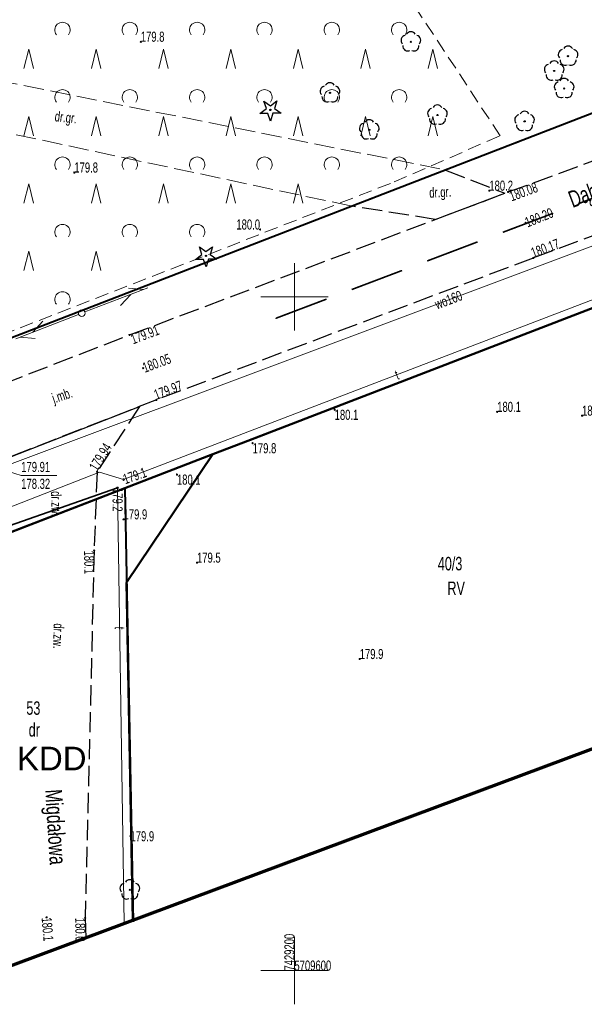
# Model space of a CAD drawing. Header units: metres. Extents: x 7429064 to 7431133, y 5709479 to 5714472.
# Tile 4 of 140: x 7429180 to 7429222, y 5709598 to 5709671. Entities that reach past the tile are written whole.
import ezdxf
from ezdxf.enums import TextEntityAlignment as Align

# ---------------------------------------------------------------- set-up
doc = ezdxf.new("R2010")
doc.units = ezdxf.units.M
for name, pattern in [('1', [0]), ('12', [3, 1, -1, 0, -1]), ('2_KTJZ01', [2, 1.5, -0.5]), ('3_14', [1, -1]), ('3_KTJZ01', [2, 1.5, -0.5]), ('4', [2.5, 1.5, -1]), ('4_KTJZ01', [2, 1.5, -0.5]), ('4_PTTL', [1.5, 1, -0.5]), ('4_SUOP03_17', [0]), ('4_SUPT_01', [0]), ('4_SUPW_01', [0]), ('7_1', [0]), ('7_SUOP03_07', [0]), ('7_SUPT_01', [0]), ('7_SUPW_01', [0])]:
    doc.linetypes.add(name, pattern=pattern)
for name, color, linetype in [('_1_Mapa', 7, 'Continuous'), ('_1_X-REFY', 7, 'Continuous'), ('zzz.gaHSDomyslna', 7, 'Continuous')]:
    doc.layers.add(name, color=color, linetype=linetype)
for name, color, linetype, lineweight, true_color in [('DZIALKA_L_0', 7, '1', 40, 0x008000), ('DZIALKA_T_0', 7, 'Continuous', 40, 0x008000), ('KONTUR_T_0', 7, 'Continuous', 18, 0x008000), ('OBOP_T_0_a', 7, 'Continuous', 30, 0x008000), ('OBOP_T_1_a', 7, 'Continuous', 30, 0x008000), ('UZYTKI_T_0', 7, 'Continuous', 18, 0x008000)]:
    doc.layers.add(name, color=color, linetype=linetype, lineweight=lineweight, true_color=true_color)
for name, color, linetype, lineweight in [('gaPoziome', 7, 'Continuous', 30), ('GMINA_L_0', 252, '12', 35), ('KRZYZE_L_0', 252, '1', 18), ('KRZYZE_T_0', 252, 'Continuous', 18), ('KTJZ_E_T_0', 252, 'Continuous', 15), ('KTJZ_E_T_0_a', 252, 'Continuous', 15), ('KTJZ_L_0', 252, '2_KTJZ01', 30), ('KTJZ_L_0_a', 252, '4_KTJZ01', 18), ('KTUL_E_T_0', 252, 'Continuous', 25), ('LINIE_ROZGRANICZAJACE_L_0', 252, 'Continuous', 50), ('MPZP', 252, 'Continuous', 50), ('OBOP_T_1', 82, 'Continuous', 30), ('OBREB_L_0', 252, '4', 18), ('PTTL_L_2_a', 252, '4_PTTL', 18), ('RTPW_T_0', 252, 'Continuous', 15), ('RTPW_T_0_a', 252, 'Continuous', 15), ('RTPW_T_1', 252, 'Continuous', 15), ('SUOT_L_1', 252, '4_SUOP03_17', 35), ('SUPT_E_T_0', 252, 'Continuous', 15), ('SUPT_L_0', 252, '4_SUPT_01', 18), ('SUPW_E_T_0', 252, 'Continuous', 15), ('SUPW_L_0', 252, '4_SUPW_01', 18), ('SUSM_T_3', 252, 'Continuous', 18), ('SUTT_T_0', 252, 'Continuous', 18), ('SUTW_T_0', 252, 'Continuous', 18), ('zakres', 252, 'Continuous', 70)]:
    doc.layers.add(name, color=color, linetype=linetype, lineweight=lineweight)
doc.styles.add('ARIAL', font='arial.ttf')

# ---------------------------------------------------------------- blocks, each defined once
blk = doc.blocks.new('3_OBOP02_01')
at = {"linetype": 'Continuous'}
blk.add_circle((0, 0), 0.045, dxfattribs=at)
for centre, start, end in [((0, 0.375), 30.14012, 149.85988), ((-0.357, 0.116), 102.14447, 221.86002), ((0.357, 0.116), 318.13998, 77.85553), ((-0.22, -0.303), 174.14818, 293.85423), ((0.22, -0.303), 246.14577, 5.85182)]:
    blk.add_arc(centre, 0.375, start, end, dxfattribs=at)
blk = doc.blocks.new('3_RTPW01')
at = {"linetype": 'Continuous'}
blk.add_circle((0, 0), 0.045, dxfattribs=at)
blk = doc.blocks.new('3_RTPW02')
at = {"linetype": 'Continuous'}
blk.add_circle((0, 0), 0.045, dxfattribs=at)
blk = doc.blocks.new('4_OBOP01_01')
at = {"linetype": 'Continuous'}
for p, q in [((-0.78225, -0.26495), (-0.3012, 0.09375)), ((-0.3012, 0.09375), (-0.4937, 0.6621)), ((-0.4937, 0.6621), (-0.0039, 0.31545)), ((-0.0039, 0.31545), (0.4771, 0.67415)), ((0.4771, 0.67415), (0.2988, 0.1012)), ((0.2988, 0.1012), (0.7886, -0.24545)), ((-0.18225, -0.2575), (-0.78225, -0.26495)), ((0.01025, -0.82585), (-0.18225, -0.2575)), ((0.1886, -0.2529), (0.01025, -0.82585)), ((0.7886, -0.24545), (0.1886, -0.2529))]:
    blk.add_line(p, q, dxfattribs=at)
blk.add_circle((0, 0), 0.045, dxfattribs=at)
blk = doc.blocks.new('4_OBOP02_01')
at = {"linetype": 'Continuous'}
blk.add_circle((0, 0), 0.045, dxfattribs=at)
for centre, start, end in [((0, 0.375), 30.14012, 149.85988), ((-0.357, 0.116), 102.14447, 221.86002), ((0.357, 0.116), 318.13998, 77.85553), ((-0.22, -0.303), 174.14818, 293.85423), ((0.22, -0.303), 246.14577, 5.85182)]:
    blk.add_arc(centre, 0.375, start, end, dxfattribs=at)
blk = doc.blocks.new('4_PTTL02')
at = {"linetype": 'Continuous'}
blk.add_arc((0, 0.357), 0.571, 321.31784, 218.68216, dxfattribs=at)
blk = doc.blocks.new('4_PTTL01')
at = {"linetype": 'Continuous'}
for p, q in [((-0.357, 0), (0, 1.429)), ((0, 1.429), (0.357, 0))]:
    blk.add_line(p, q, dxfattribs=at)
blk = doc.blocks.new('4_RTPW01')
at = {"linetype": 'Continuous'}
blk.add_circle((0, 0), 0.045, dxfattribs=at)
blk = doc.blocks.new('7_SUSM04_01')
at = {"linetype": 'Continuous'}
blk.add_circle((0, 0), 0.25, dxfattribs=at)
blk = doc.blocks.new('7_SUPS01_07')
at = {"linetype": 'Continuous'}
blk.add_circle((0, 0), 0.0625, dxfattribs=at)
blk = doc.blocks.new('X-ref_MDCP_Szara')
at = {"layer": 'DZIALKA_L_0', "linetype": '1'}
for p, q in [((7429307.84, 5709696.73), (7429130.469, 5709628.223)), ((7429228.8, 5709651.74), (7429187.41, 5709635.8)), ((7429187.41, 5709635.8), (7429174.51, 5709630.84)), ((7429187.41, 5709635.8), (7429188.018, 5709603.625))]:
    blk.add_line(p, q, dxfattribs=at)
at = {"layer": 'GMINA_L_0', "linetype": '12'}
blk.add_line((7429100.731, 5709616.737), (7429307.84, 5709696.73), dxfattribs=at)
at = {"layer": 'KRZYZE_L_0', "linetype": '1'}
for p, q in [((7429200, 5709647.5), (7429200, 5709652.5)), ((7429197.5, 5709650), (7429202.5, 5709650)), ((7429200, 5709597.5), (7429200, 5709602.5)), ((7429197.5, 5709600), (7429202.5, 5709600))]:
    blk.add_line(p, q, dxfattribs=at)
at = {"layer": 'KTJZ_L_0', "linetype": '3_KTJZ01'}
for p, q in [((7429215.87, 5709657.78), (7429244.04, 5709668.13)), ((7429245.41, 5709663.13), (7429217.74, 5709652.88)), ((7429204.277, 5709656.728), (7429211.223, 5709659.411)), ((7429211.223, 5709659.411), (7429215.615, 5709657.684)), ((7429187.76, 5709647.17), (7429215.87, 5709657.78)), ((7429210.463, 5709655.739), (7429204.277, 5709656.728)), ((7429217.74, 5709652.88), (7429189.75, 5709642.35)), ((7429159.76, 5709636.34), (7429187.76, 5709647.17)), ((7429189.75, 5709642.35), (7429161.59, 5709631.38)), ((7429188.509, 5709641.866), (7429185.35, 5709637.01)), ((7429185.35, 5709637.01), (7429185.13, 5709631.18)), ((7429185.13, 5709631.18), (7429184.47, 5709603.92)), ((7429184.47, 5709603.92), (7429184.503, 5709602.44))]:
    blk.add_line(p, q, dxfattribs=at)
at = {"layer": 'KTJZ_L_0', "linetype": '3_14'}
for p, q in [((7429210.463, 5709655.739), (7429215.615, 5709657.684)), ((7429172.852, 5709635.767), (7429188.509, 5709641.866))]:
    blk.add_line(p, q, dxfattribs=at)
at = {"layer": 'KTJZ_L_0_a', "linetype": '4_KTJZ01'}
for p, q in [((7429156.385, 5709670.39), (7429211.223, 5709659.411)), ((7429204.277, 5709656.728), (7429175.829, 5709662.775)), ((7429211.223, 5709659.411), (7429204.277, 5709656.728))]:
    blk.add_line(p, q, dxfattribs=at)
at = {"layer": 'LINIE_ROZGRANICZAJACE_L_0', "flags": 128}
for points in [[(7429196.742, 5709639.394), (7429228.8, 5709651.74)], [(7429196.742, 5709639.394), (7429228.8, 5709651.74)], [(7429193.942, 5709638.316), (7429196.742, 5709639.394)], [(7429193.942, 5709638.316), (7429196.742, 5709639.394)], [(7429193.942, 5709638.316), (7429187.41, 5709635.8)], [(7429193.942, 5709638.316), (7429187.41, 5709635.8)], [(7429193.942, 5709638.316), (7429187.542, 5709628.801)], [(7429193.942, 5709638.316), (7429187.542, 5709628.801)], [(7429174.51, 5709630.84), (7429187.41, 5709635.8)], [(7429174.51, 5709630.84), (7429187.41, 5709635.8)]]:
    blk.add_lwpolyline(points, dxfattribs=at)
at = {"layer": 'LINIE_ROZGRANICZAJACE_L_0'}
blk.add_lwpolyline([(7429187.542, 5709628.801), (7429188.016, 5709603.751)], dxfattribs=at)
blk.add_lwpolyline([(7429187.542, 5709628.801), (7429188.016, 5709603.751)], dxfattribs=at)
at = {"layer": 'OBREB_L_0', "linetype": '4'}
for p, q in [((7429187.41, 5709635.8), (7429228.8, 5709651.74)), ((7429174.51, 5709630.84), (7429187.41, 5709635.8))]:
    blk.add_line(p, q, dxfattribs=at)
at = {"layer": 'PTTL_L_2_a', "linetype": '4_PTTL'}
for p, q in [((7429215.28, 5709661.95), (7429198.875, 5709686.802)), ((7429207.41, 5709658.53), (7429215.28, 5709661.95)), ((7429174.06, 5709645.52), (7429207.41, 5709658.53))]:
    blk.add_line(p, q, dxfattribs=at)
at = {"layer": 'SUOT_L_1', "linetype": '7_SUOP03_07'}
blk.add_line((7429176.26, 5709632.11), (7429186.87, 5709635.82), dxfattribs=at)
at = {"layer": 'SUOT_L_1', "linetype": '7_1'}
blk.add_line((7429176.26, 5709632.11), (7429186.87, 5709635.82), dxfattribs=at)
at = {"layer": 'SUPT_L_0', "linetype": '7_SUPT_01'}
for p, q in [((7429184.444, 5709648.879), (7429189.117, 5709650.658)), ((7429187.098, 5709649.354), (7429187.855, 5709650.177)), ((7429187.32, 5709636.44), (7429223.38, 5709650.26)), ((7429187.677, 5709650.645), (7429188.789, 5709650.533)), ((7429179.321, 5709646.877), (7429183.977, 5709648.699)), ((7429180.578, 5709647.369), (7429181.327, 5709648.199)), ((7429179.647, 5709647.004), (7429180.76, 5709646.903)), ((7429152.05, 5709623.9), (7429185.54, 5709636.99)), ((7429185.54, 5709636.99), (7429187.32, 5709636.44)), ((7429186.87, 5709635.82), (7429176.26, 5709632.11)), ((7429187.363, 5709603.507), (7429186.87, 5709635.82))]:
    blk.add_line(p, q, dxfattribs=at)
at = {"layer": 'SUPW_L_0', "linetype": '7_SUPW_01'}
blk.add_line((7429258.41, 5709667.37), (7429178.651, 5709637.494), dxfattribs=at)
at = {"layer": 'SUPW_L_0', "linetype": '7_1'}
blk.add_line((7429178.651, 5709637.494), (7429258.41, 5709667.37), dxfattribs=at)
at = {"layer": 'SUTW_T_0', "linetype": 'Continuous'}
for p, q in [((7429178.78, 5709637.03), (7429179.718, 5709636.751)), ((7429179.718, 5709636.751), (7429182.351, 5709636.751))]:
    blk.add_line(p, q, dxfattribs=at)
at = {"layer": 'zakres', "linetype": 'Continuous'}
blk.add_line((7429175.963, 5709599.255), (7429333.846, 5709658.146), dxfattribs=at)
at = {"layer": 'OBOP_T_0_a'}
blk.add_blockref('4_OBOP01_01', (7429198.22, 5709663.87), dxfattribs=at)
at = {"layer": 'OBOP_T_0_a', "rotation": 359.999997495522}
blk.add_blockref('4_OBOP01_01', (7429193.44, 5709653.04), dxfattribs=at)
at = {"layer": 'OBOP_T_1', "rotation": 359.999997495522}
blk.add_blockref('3_OBOP02_01', (7429187.78, 5709605.99), dxfattribs=at)
at = {"layer": 'OBOP_T_1_a'}
for p in [(7429208.65, 5709668.92), (7429220.32, 5709667.86), (7429219.29, 5709666.76), (7429220.03, 5709665.46), (7429202.64, 5709665.14), (7429210.62, 5709663.49), (7429217.09, 5709663.02), (7429205.56, 5709662.39)]:
    blk.add_blockref('4_OBOP02_01', p, dxfattribs=at)
at = {"layer": 'PTTL_L_2_a'}
for name, p in [('4_PTTL02', (7429182.78, 5709669.45)), ('4_PTTL02', (7429187.78, 5709669.45)), ('4_PTTL02', (7429192.78, 5709669.45)), ('4_PTTL02', (7429197.78, 5709669.45)), ('4_PTTL02', (7429202.78, 5709669.45)), ('4_PTTL02', (7429207.78, 5709669.45)), ('4_PTTL01', (7429180.28, 5709666.95)), ('4_PTTL01', (7429185.28, 5709666.95)), ('4_PTTL01', (7429190.28, 5709666.95)), ('4_PTTL01', (7429195.28, 5709666.95)), ('4_PTTL01', (7429200.28, 5709666.95)), ('4_PTTL01', (7429205.28, 5709666.95)), ('4_PTTL01', (7429210.28, 5709666.95)), ('4_PTTL02', (7429182.78, 5709664.45)), ('4_PTTL02', (7429187.78, 5709664.45)), ('4_PTTL02', (7429192.78, 5709664.45)), ('4_PTTL02', (7429197.78, 5709664.45)), ('4_PTTL02', (7429202.78, 5709664.45)), ('4_PTTL02', (7429207.78, 5709664.45)), ('4_PTTL01', (7429180.28, 5709661.95)), ('4_PTTL01', (7429185.28, 5709661.95)), ('4_PTTL01', (7429190.28, 5709661.95)), ('4_PTTL01', (7429195.28, 5709661.95)), ('4_PTTL01', (7429200.28, 5709661.95)), ('4_PTTL01', (7429205.28, 5709661.95)), ('4_PTTL01', (7429210.28, 5709661.95)), ('4_PTTL02', (7429182.78, 5709659.45)), ('4_PTTL02', (7429187.78, 5709659.45)), ('4_PTTL02', (7429192.78, 5709659.45)), ('4_PTTL02', (7429197.78, 5709659.45)), ('4_PTTL02', (7429202.78, 5709659.45)), ('4_PTTL02', (7429207.78, 5709659.45)), ('4_PTTL01', (7429180.28, 5709656.95)), ('4_PTTL01', (7429185.28, 5709656.95)), ('4_PTTL01', (7429190.28, 5709656.95)), ('4_PTTL01', (7429195.28, 5709656.95)), ('4_PTTL01', (7429200.28, 5709656.95)), ('4_PTTL02', (7429182.78, 5709654.45)), ('4_PTTL02', (7429187.78, 5709654.45)), ('4_PTTL02', (7429192.78, 5709654.45)), ('4_PTTL01', (7429180.28, 5709651.95)), ('4_PTTL01', (7429185.28, 5709651.95)), ('4_PTTL02', (7429182.78, 5709649.45))]:
    blk.add_blockref(name, p, dxfattribs=at)
at = {"layer": 'RTPW_T_0'}
for p in [(7429214.473, 5709657.874), (7429202.99, 5709641.62), (7429215.06, 5709641.46), (7429221.36, 5709641.18), (7429196.9, 5709639.14), (7429191.28, 5709636.81), (7429187.315, 5709633.485), (7429185.13, 5709631.18), (7429192.77, 5709630.27), (7429204.85, 5709623.12), (7429181.6, 5709603.95), (7429184.47, 5709603.92)]:
    blk.add_blockref('3_RTPW01', p, dxfattribs=at)
at = {"layer": 'RTPW_T_0', "rotation": 359.999997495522}
blk.add_blockref('3_RTPW01', (7429187.83, 5709609.97), dxfattribs=at)
at = {"layer": 'RTPW_T_0_a'}
for p in [(7429188.595, 5709668.927), (7429183.66, 5709659.22), (7429197.449, 5709654.992)]:
    blk.add_blockref('4_RTPW01', p, dxfattribs=at)
at = {"layer": 'RTPW_T_1'}
for p in [(7429215.87, 5709657.78), (7429217.17, 5709655.49), (7429217.74, 5709652.88), (7429187.76, 5709647.17), (7429188.77, 5709644.71), (7429189.75, 5709642.35), (7429185.35, 5709637.01)]:
    blk.add_blockref('3_RTPW02', p, dxfattribs=at)
at = {"layer": 'SUSM_T_3', "rotation": 359.999997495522}
blk.add_blockref('7_SUSM04_01', (7429184.21, 5709648.79), dxfattribs=at)
at = {"layer": 'SUTT_T_0'}
for p in [(7429187.32, 5709636.44), (7429186.87, 5709635.82)]:
    blk.add_blockref('7_SUPS01_07', p, dxfattribs=at)
at = {"layer": 'DZIALKA_T_0', "width": 0.7}
for s, p in [('40/3', (7429210.647, 5709630.702)), ('53', (7429180.099, 5709619.983))]:
    blk.add_text(s, height=1, dxfattribs=at).set_placement(p, align=Align.TOP_LEFT)
at = {"layer": 'KONTUR_T_0', "width": 0.7}
blk.add_text('RV', height=1, dxfattribs=at).set_placement((7429211.361, 5709628.874), align=Align.TOP_LEFT)
at = {"layer": 'KRZYZE_T_0', "width": 0.7}
blk.add_text('7429200', height=0.75, rotation=90, dxfattribs=at).set_placement((7429200, 5709600))
blk.add_text('5709600', height=0.75, dxfattribs=at).set_placement((7429200, 5709600))
at = {"layer": 'KTJZ_E_T_0', "width": 0.7}
for s, rotation, p in [('dr.gr.', 3.2195, (7429210.832, 5709657.675)), ('j.mb.', 18.69897, (7429182.782, 5709642.593)), ('dr.zw.', 271.4688, (7429182.34, 5709634.645)), ('dr.zw.', 268.29018, (7429182.49, 5709624.828))]:
    blk.add_text(s, height=0.75, rotation=rotation, dxfattribs=at).set_placement(p, align=Align.MIDDLE)
at = {"layer": 'KTJZ_E_T_0_a', "width": 0.7}
blk.add_text('dr.gr.', height=0.75, rotation=353.8845, dxfattribs=at).set_placement((7429183.02, 5709663.226), align=Align.MIDDLE)
at = {"layer": 'KTUL_E_T_0', "width": 0.7}
for s, rotation, p in [('Dąbrowska', 20.54413, (7429223.228, 5709658.056)), ('Migdałowa', 273.62413, (7429182.136, 5709610.649))]:
    blk.add_text(s, height=1.25, rotation=rotation, dxfattribs=at).set_placement(p, align=Align.MIDDLE)
at = {"layer": 'MPZP', "style": 'ARIAL'}
blk.add_text('KDD', height=1.75, dxfattribs=at).set_placement((7429179.406, 5709614.866))
at = {"layer": 'RTPW_T_0', "width": 0.7}
for s, p in [('180.2', (7429214.473, 5709657.874)), ('180.1', (7429215.06, 5709641.46)), ('180.1', (7429221.36, 5709641.18)), ('179.9', (7429187.315, 5709633.485)), ('179.5', (7429192.77, 5709630.27)), ('179.9', (7429204.85, 5709623.12))]:
    blk.add_text(s, height=0.75, dxfattribs=at).set_placement(p)
for s, p in [('180.1', (7429202.99, 5709641.62)), ('179.8', (7429196.9, 5709639.14)), ('180.1', (7429191.28, 5709636.81))]:
    blk.add_text(s, height=0.75, dxfattribs=at).set_placement(p, align=Align.TOP_LEFT)
for s, rotation, p in [('180.1', 270.78601, (7429185.13, 5709631.18)), ('180.0', 270.80499, (7429184.47, 5709603.92))]:
    blk.add_text(s, height=0.75, rotation=rotation, dxfattribs=at).set_placement(p, align=Align.TOP_LEFT)
blk.add_text('179.9', height=0.75, dxfattribs=at).set_placement((7429187.83, 5709609.97), align=Align.MIDDLE_LEFT)
blk.add_text('180.1', height=0.75, rotation=274.86115, dxfattribs=at).set_placement((7429181.6, 5709603.95), align=Align.MIDDLE_LEFT)
at = {"layer": 'RTPW_T_0_a', "width": 0.7}
for p in [(7429188.595, 5709668.927), (7429183.66, 5709659.22)]:
    blk.add_text('179.8', height=0.75, dxfattribs=at).set_placement(p)
blk.add_text('180.0', height=0.75, dxfattribs=at).set_placement((7429197.449, 5709654.992), align=Align.RIGHT)
at = {"layer": 'RTPW_T_1', "width": 0.7}
for s, rotation, p in [('180.08', 20.17394, (7429215.87, 5709657.78)), ('179.91', 20.6788, (7429187.76, 5709647.17))]:
    blk.add_text(s, height=0.75, rotation=rotation, dxfattribs=at).set_placement(p, align=Align.TOP_LEFT)
for s, rotation, p in [('180.20', 21.75849, (7429217.17, 5709655.49)), ('180.05', 20.293, (7429188.77, 5709644.71))]:
    blk.add_text(s, height=0.75, rotation=rotation, dxfattribs=at).set_placement(p, align=Align.MIDDLE_LEFT)
for s, rotation, p in [('180.17', 20.3265, (7429217.74, 5709652.88)), ('179.97', 20.61659, (7429189.75, 5709642.35)), ('179.94', 58.37674, (7429185.35, 5709637.01))]:
    blk.add_text(s, height=0.75, rotation=rotation, dxfattribs=at).set_placement(p)
at = {"layer": 'SUPT_E_T_0', "width": 0.7}
for rotation, p in [(20.96933, (7429207.605, 5709644.214)), (268.22104, (7429187.029, 5709625.428))]:
    blk.add_text('t', height=0.75, rotation=rotation, dxfattribs=at).set_placement(p, align=Align.MIDDLE)
at = {"layer": 'SUPW_E_T_0', "width": 0.7}
blk.add_text('wo160', height=0.75, rotation=20.53468, dxfattribs=at).set_placement((7429211.444, 5709649.778), align=Align.MIDDLE)
at = {"layer": 'SUTT_T_0', "width": 0.7}
for s, rotation, p in [('179.1', 19.21722, (7429187.32, 5709636.44)), ('179.2', 270.04058, (7429186.87, 5709635.82))]:
    blk.add_text(s, height=0.75, rotation=rotation, dxfattribs=at).set_placement(p, align=Align.MIDDLE_LEFT)
at = {"layer": 'SUTW_T_0', "width": 0.7}
for s, p in [('179.91', (7429179.718, 5709637.751)), ('178.32', (7429179.718, 5709636.501))]:
    blk.add_text(s, height=0.75, dxfattribs=at).set_placement(p, align=Align.TOP_LEFT)
at = {"layer": 'UZYTKI_T_0', "width": 0.7}
blk.add_text('dr', height=1, dxfattribs=at).set_placement((7429180.272, 5709618.363), align=Align.TOP_LEFT)
blk = doc.blocks.new('gaHSPos')
at = {"color": 0, "linetype": 'Continuous', "lineweight": 0}
blk.add_point((0, 0), dxfattribs=at)
blk = doc.blocks.new('*U274')
at = {"layer": 'zzz.gaHSDomyslna', "color": 140}
for points in [[(39.279, 14.872, 0.12, 0.12, 0), (43.02, 16.288, 0.12, 0.12, 0)], [(33.668, 12.747, 0.12, 0.12, 0), (37.409, 14.163, 0.12, 0.12, 0)], [(28.056, 10.623, 0.12, 0.12, 0), (31.797, 12.039, 0.12, 0.12, 0)], [(22.445, 8.498, 0.12, 0.12, 0), (26.186, 9.914, 0.12, 0.12, 0)], [(16.834, 6.374, 0.12, 0.12, 0), (20.575, 7.79, 0.12, 0.12, 0)], [(11.223, 4.249, 0.12, 0.12, 0), (14.963, 5.665, 0.12, 0.12, 0)], [(5.611, 2.125, 0.12, 0.12, 0), (9.352, 3.541, 0.12, 0.12, 0)], [(0, 0, 0.12, 0.12, 0), (3.741, 1.416, 0.12, 0.12, 0)]]:
    blk.add_lwpolyline(points, format="xyseb", dxfattribs=at)
at = {"color": 140}
for p in [(46.771, 17.708), (0, 0)]:
    blk.add_blockref('gaHSPos', p, dxfattribs=at)
blk = doc.blocks.new('X-ref_SOR')
at = {"layer": 'gaPoziome'}
blk.add_blockref('*U274', (7429198.642, 5709648.414), dxfattribs=at)

msp = doc.modelspace()

# ---------------------------------------------------------------- block references
at = {"layer": '_1_Mapa'}
msp.add_blockref('X-ref_MDCP_Szara', (0, 0), dxfattribs=at)
at = {"layer": '_1_X-REFY'}
msp.add_blockref('X-ref_SOR', (0, 0), dxfattribs=at)

doc.saveas('drawing.dxf')
